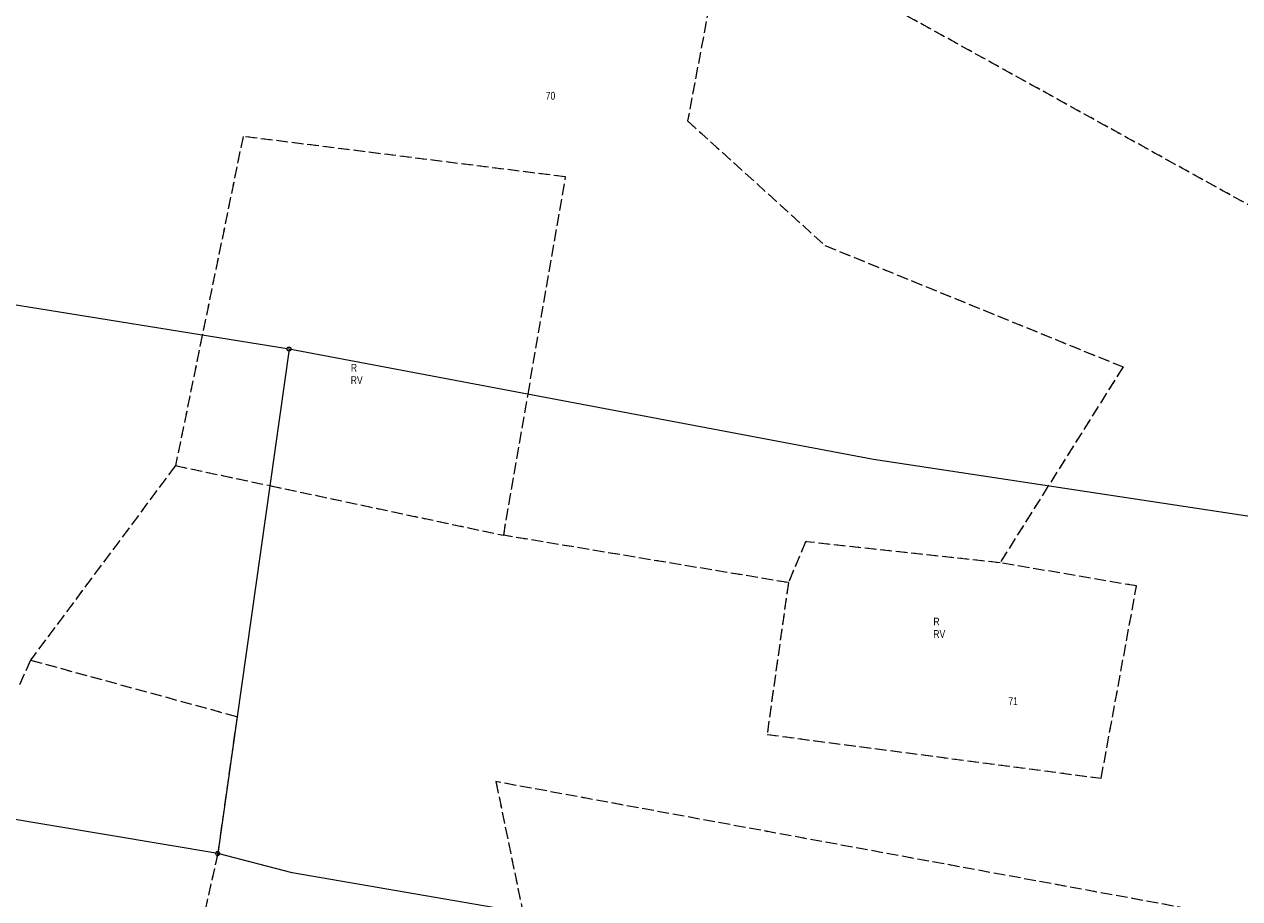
# Model space of a CAD drawing. Header units: inches. Extents: x 6497603 to 6502483, y 5925790 to 5934357.
# Tile 51 of 256: x 6499889 to 6500124, y 5926467 to 5926636. Entities that reach past the tile are written whole.
import ezdxf
from ezdxf.enums import TextEntityAlignment as Align

# ---------------------------------------------------------------- set-up
doc = ezdxf.new("R2010")
doc.units = ezdxf.units.IN
doc.header["$MEASUREMENT"] = 0
for name, pattern in [('219-1000', [0, 0]), ('egkk-1000', [3, 2.25, -0.75]), ('egug-1000', [1.5, 0.75, -0.75])]:
    doc.linetypes.add(name, pattern=pattern)
for name, color, linetype in [('202-punkt graniczny', 7, 'Continuous'), ('203-punkt graniczny', 7, 'Continuous'), ('209-oznaczenie konturu klasyfikacyjnego', 7, 'Continuous'), ('210-oznaczenie konturu użytku gruntowego', 7, 'Continuous'), ('211-numer działki ewidencyjnej', 7, 'Continuous'), ('217-kontur klasyfikacyjny', 7, 'Continuous'), ('218-kontur użytku gruntowego', 7, 'Continuous'), ('219-działka ewidencyjna', 7, 'Continuous')]:
    doc.layers.add(name, color=color, linetype=linetype)
doc.styles.get("Standard").update_dxf_attribs({"font": 'arial.ttf'})

# ---------------------------------------------------------------- blocks, each defined once
blk = doc.blocks.new('203')
at = {"linetype": 'Continuous', "lineweight": 0}
h = blk.add_hatch(color=0, dxfattribs=at)
edge = h.paths.add_edge_path()
edge.add_arc((0, 0), 0.09, 0, 360)
blk = doc.blocks.new('202')
at = {"color": 0, "linetype": 'Continuous', "lineweight": 0}
blk.add_circle((0, 0), 0.4, dxfattribs=at)

msp = doc.modelspace()

# ---------------------------------------------------------------- linework, layer by layer
at = {"layer": '217-kontur klasyfikacyjny', "color": 3, "linetype": 'egkk-1000', "lineweight": 18, "flags": 128}
for points in [[(6500025, 5926657.12), (6500017.54, 5926617.28)], [(6500198.37, 5926560.86), (6500046.86, 5926644.77)], [(6500017.54, 5926617.28), (6500044.05, 5926593.22)], [(6499931.73, 5926614.28), (6499923.85, 5926575.92)], [(6499993.97, 5926606.46), (6499931.73, 5926614.28)], [(6499986.73, 5926564.5), (6499993.97, 5926606.46)], [(6500044.05, 5926593.22), (6500101.61, 5926569.76)], [(6499923.85, 5926575.92), (6499918.68, 5926550.7)], [(6500101.61, 5926569.76), (6500087.17, 5926546.78)], [(6499982.03, 5926537.24), (6499986.73, 5926564.5)], [(6499918.68, 5926550.7), (6499890.68, 5926513.14)], [(6499918.68, 5926550.7), (6499936.87, 5926546.84)], [(6499936.87, 5926546.84), (6499982.03, 5926537.24)], [(6500087.17, 5926546.78), (6500077.85, 5926531.94)], [(6500036.99, 5926528.1), (6499982.03, 5926537.24)], [(6500040.32, 5926536.01), (6500036.99, 5926528.1)], [(6500077.85, 5926531.94), (6500040.32, 5926536.01)], [(6500104.21, 5926527.46), (6500077.85, 5926531.94)], [(6500036.99, 5926528.1), (6500032.88, 5926498.78)], [(6500097.38, 5926490.32), (6500104.21, 5926527.46)], [(6499890.68, 5926513.14), (6499888.3, 5926507.72)], [(6499890.68, 5926513.14), (6499930.57, 5926502.23)], [(6499930.57, 5926502.23), (6499926.83, 5926475.79)], [(6500032.88, 5926498.78), (6500097.38, 5926490.32)], [(6500120.16, 5926464.01), (6499980.53, 5926489.66)], [(6499980.53, 5926489.66), (6499985.74, 5926464.4)], [(6499926.83, 5926475.79), (6499923.73, 5926461.93)]]:
    msp.add_lwpolyline(points, dxfattribs=at)
at = {"layer": '218-kontur użytku gruntowego', "color": 3, "linetype": 'egug-1000', "lineweight": 18, "flags": 128}
for points in [[(6500025, 5926657.12), (6500017.54, 5926617.28)], [(6500198.37, 5926560.86), (6500046.86, 5926644.77)], [(6500017.54, 5926617.28), (6500044.05, 5926593.22)], [(6499931.73, 5926614.28), (6499923.85, 5926575.92)], [(6499993.97, 5926606.46), (6499931.73, 5926614.28)], [(6499986.73, 5926564.5), (6499993.97, 5926606.46)], [(6500044.05, 5926593.22), (6500101.61, 5926569.76)], [(6499923.85, 5926575.92), (6499918.68, 5926550.7)], [(6500101.61, 5926569.76), (6500087.17, 5926546.78)], [(6499982.03, 5926537.24), (6499986.73, 5926564.5)], [(6499918.68, 5926550.7), (6499890.68, 5926513.14)], [(6499918.68, 5926550.7), (6499936.87, 5926546.84)], [(6499936.87, 5926546.84), (6499982.03, 5926537.24)], [(6500087.17, 5926546.78), (6500077.85, 5926531.94)], [(6500036.99, 5926528.1), (6499982.03, 5926537.24)], [(6500040.32, 5926536.01), (6500036.99, 5926528.1)], [(6500077.85, 5926531.94), (6500040.32, 5926536.01)], [(6500104.21, 5926527.46), (6500077.85, 5926531.94)], [(6500036.99, 5926528.1), (6500032.88, 5926498.78)], [(6500097.38, 5926490.32), (6500104.21, 5926527.46)], [(6499890.68, 5926513.14), (6499888.3, 5926507.72)], [(6499890.68, 5926513.14), (6499930.57, 5926502.23)], [(6499930.57, 5926502.23), (6499926.83, 5926475.79)], [(6500032.88, 5926498.78), (6500097.38, 5926490.32)], [(6500120.16, 5926464.01), (6499980.53, 5926489.66)], [(6499980.53, 5926489.66), (6499985.74, 5926464.4)], [(6499926.83, 5926475.79), (6499923.73, 5926461.93)]]:
    msp.add_lwpolyline(points, dxfattribs=at)
at = {"layer": '219-działka ewidencyjna', "color": 3, "linetype": '219-1000', "lineweight": 18, "flags": 128}
for points in [[(6499940.6, 5926573.21), (6499875.06, 5926583.78)], [(6499940.6, 5926573.21), (6499926.83, 5926475.79)], [(6500053.44, 5926551.9), (6499940.6, 5926573.21)], [(6500165.52, 5926534.87), (6500053.44, 5926551.9)], [(6499926.83, 5926475.79), (6499756.38, 5926504.39)], [(6499941.23, 5926472.08), (6499926.83, 5926475.79)], [(6500134.85, 5926438.65), (6499941.23, 5926472.08)]]:
    msp.add_lwpolyline(points, dxfattribs=at)

# ---------------------------------------------------------------- block references
at = {"layer": '202-punkt graniczny', "color": 7, "linetype": 'Continuous', "lineweight": 18}
for p in [(6499940.6, 5926573.21), (6499926.83, 5926475.79)]:
    msp.add_blockref('202', p, dxfattribs=at)
at = {"layer": '203-punkt graniczny', "color": 3, "linetype": 'Continuous', "lineweight": 18}
for p in [(6500053.44, 5926551.9), (6499941.23, 5926472.08)]:
    msp.add_blockref('203', p, dxfattribs=at)

# ---------------------------------------------------------------- texts
at = {"layer": '209-oznaczenie konturu klasyfikacyjnego', "color": 3, "linetype": 'Continuous', "lineweight": 18, "width": 0.79}
for p in [(6499952.51, 5926567.96), (6500064.97, 5926518.93)]:
    msp.add_text('RV', height=1.5, dxfattribs=at).set_placement(p, align=Align.TOP_LEFT)
at = {"layer": '210-oznaczenie konturu użytku gruntowego', "color": 3, "linetype": 'Continuous', "lineweight": 18, "width": 0.79}
for p in [(6499952.52, 5926568.86), (6500064.99, 5926519.83)]:
    msp.add_text('R', height=1.5, dxfattribs=at).set_placement(p)
at = {"layer": '211-numer działki ewidencyjnej', "color": 3, "linetype": 'Continuous', "lineweight": 18, "width": 0.79}
for s, p in [('70', (6499990.15, 5926622.89)), ('71', (6500079.46, 5926505.96))]:
    msp.add_text(s, height=1.5, dxfattribs=at).set_placement(p, align=Align.TOP_LEFT)

doc.saveas('drawing.dxf')
